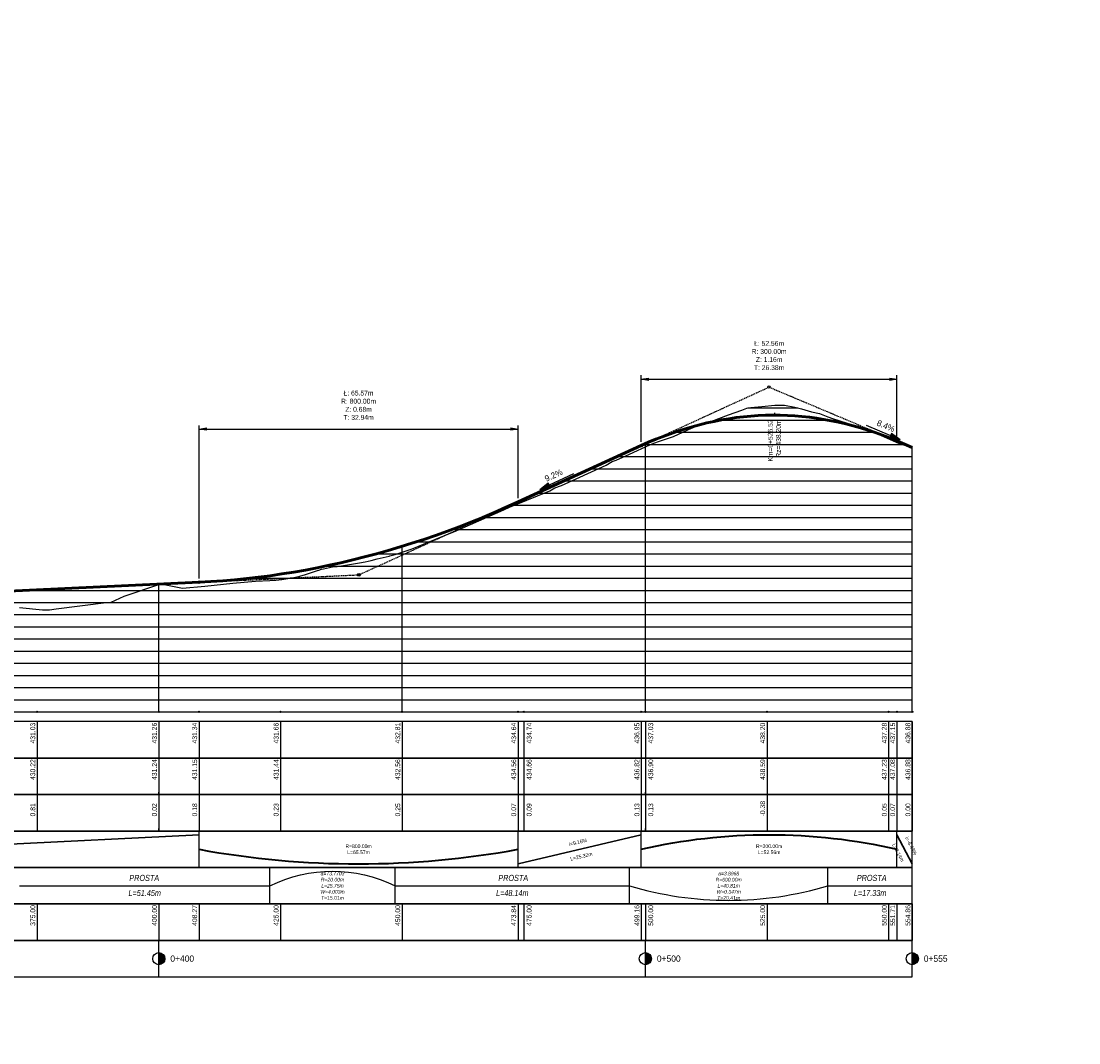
# Model space of a CAD drawing. Header units: metres. Extents: x 7331444 to 14836576, y 5479641 to 11132379.
# Tile 53 of 53: x 7419223 to 7419440, y 5566469 to 5566679. Entities that reach past the tile are written whole.
import ezdxf

# ---------------------------------------------------------------- set-up
doc = ezdxf.new("R2010")
doc.units = ezdxf.units.M
doc.linetypes.add('HIDDEN', pattern=[0.375, 0.25, -0.125])
for name, color, linetype in [('C-DROGI-PROFILE', 7, 'Continuous'), ('C-DROGI-PROFILE-ETYKIETY', 7, 'Continuous'), ('C-DROGI-PROFILE-WIDOKI', 7, 'Continuous'), ('C-DROGI-PROFILE-WIDOKI-ETYKIETY', 7, 'Continuous')]:
    doc.layers.add(name, color=color, linetype=linetype)
doc.styles.add('arial', font='ARIALNI.TTF', dxfattribs={"height": 0.15})

# ---------------------------------------------------------------- blocks, each defined once
blk = doc.blocks.new('*U658')
at = {"layer": 'C-DROGI-PROFILE', "color": 7, "linetype": 'Continuous', "lineweight": -3}
for p, q in [((7419057.03, 5566279.54), (7419059.76, 5566280.51)), ((7419059.76, 5566280.51), (7419060.77, 5566280.92)), ((7419060.77, 5566280.92), (7419061.08, 5566281.03)), ((7419061.08, 5566281.03), (7419061.59, 5566281.05)), ((7419061.59, 5566281.05), (7419063.83, 5566281.29)), ((7419063.83, 5566281.29), (7419066.5, 5566281.57)), ((7419066.5, 5566281.57), (7419068.51, 5566281.59)), ((7419068.51, 5566281.59), (7419070.64, 5566281.12)), ((7419070.64, 5566281.12), (7419071.98, 5566280.82)), ((7419071.98, 5566280.82), (7419074.07, 5566280.16)), ((7419074.07, 5566280.16), (7419075.68, 5566279.84)), ((7419075.68, 5566279.84), (7419077.44, 5566279.18)), ((7419050.58, 5566277.52), (7419051.07, 5566277.71)), ((7419051.07, 5566277.71), (7419053.54, 5566278.27)), ((7419053.54, 5566278.27), (7419057.03, 5566279.54)), ((7419077.44, 5566279.18), (7419078.36, 5566278.82)), ((7419078.36, 5566278.82), (7419082.9, 5566277.35)), ((7419045.72, 5566275.09), (7419049.56, 5566276.87)), ((7419049.56, 5566276.87), (7419050.23, 5566277.3)), ((7419050.23, 5566277.3), (7419050.58, 5566277.52)), ((7419082.9, 5566277.35), (7419085.79, 5566276.43)), ((7419085.79, 5566276.43), (7419087.64, 5566275.67)), ((7419087.64, 5566275.67), (7419092.1, 5566273.66)), ((7419036.63, 5566271.46), (7419040.84, 5566273.39)), ((7419040.84, 5566273.39), (7419041.66, 5566273.73)), ((7419041.66, 5566273.73), (7419042.79, 5566274.16)), ((7419042.79, 5566274.16), (7419043.43, 5566274.36)), ((7419043.43, 5566274.36), (7419045.72, 5566275.09)), ((7419092.1, 5566273.66), (7419094.77, 5566272.88)), ((7419033.94, 5566270.23), (7419036.63, 5566271.46)), ((7419022.68, 5566265.01), (7419031.84, 5566269.2)), ((7419031.84, 5566269.2), (7419033.08, 5566269.98)), ((7419033.08, 5566269.98), (7419033.94, 5566270.23)), ((7419021.3, 5566264.54), (7419022.68, 5566265.01)), ((7419013.01, 5566260.99), (7419020.3, 5566263.93)), ((7419020.3, 5566263.93), (7419021.3, 5566264.54)), ((7419010.8, 5566260.05), (7419012, 5566260.61)), ((7419012, 5566260.61), (7419013.01, 5566260.99)), ((7419000.55, 5566255.49), (7419010.8, 5566260.05)), ((7418991.98, 5566251.99), (7418997.83, 5566254.4)), ((7418997.83, 5566254.4), (7419000.55, 5566255.49)), ((7418989.92, 5566251.3), (7418991.98, 5566251.99)), ((7418982.35, 5566249.34), (7418983.58, 5566249.64)), ((7418983.58, 5566249.64), (7418984.81, 5566249.95)), ((7418984.81, 5566249.95), (7418986.03, 5566250.24)), ((7418986.03, 5566250.24), (7418987.26, 5566250.54)), ((7418987.26, 5566250.54), (7418987.38, 5566250.56)), ((7418987.38, 5566250.56), (7418988.49, 5566250.88)), ((7418988.49, 5566250.88), (7418989.92, 5566251.3)), ((7418971.32, 5566247.13), (7418972.54, 5566247.57)), ((7418972.54, 5566247.57), (7418972.79, 5566247.66)), ((7418972.79, 5566247.66), (7418973.37, 5566247.83)), ((7418973.37, 5566247.83), (7418973.77, 5566247.9)), ((7418973.77, 5566247.9), (7418975, 5566248.16)), ((7418975, 5566248.16), (7418975.6, 5566248.3)), ((7418975.6, 5566248.3), (7418976.22, 5566248.35)), ((7418976.22, 5566248.35), (7418976.58, 5566248.38)), ((7418976.58, 5566248.38), (7418977.45, 5566248.51)), ((7418977.45, 5566248.51), (7418977.84, 5566248.58)), ((7418977.84, 5566248.58), (7418978.68, 5566248.71)), ((7418978.68, 5566248.71), (7418979.9, 5566248.92)), ((7418979.9, 5566248.92), (7418981.13, 5566249.13)), ((7418981.13, 5566249.13), (7418982.3, 5566249.32)), ((7418982.3, 5566249.32), (7418982.35, 5566249.34)), ((7418955.14, 5566244.92), (7418959.75, 5566245.36)), ((7418959.75, 5566245.36), (7418962.73, 5566245.49)), ((7418962.73, 5566245.49), (7418963.96, 5566245.57)), ((7418963.96, 5566245.57), (7418965.19, 5566245.7)), ((7418965.19, 5566245.7), (7418966.41, 5566245.89)), ((7418966.41, 5566245.89), (7418967.13, 5566246.03)), ((7418967.13, 5566246.03), (7418967.64, 5566246.13)), ((7418967.64, 5566246.13), (7418968.87, 5566246.41)), ((7418968.87, 5566246.41), (7418970.09, 5566246.75)), ((7418970.09, 5566246.75), (7418971.32, 5566247.13)), ((7418932.79, 5566242.3), (7418940.33, 5566244.8)), ((7418940.33, 5566244.8), (7418944.78, 5566243.94)), ((7418944.78, 5566243.94), (7418949.38, 5566244.34)), ((7418949.38, 5566244.34), (7418955.14, 5566244.92)), ((7418918.78, 5566239.68), (7418929.07, 5566241.01)), ((7418929.07, 5566241.01), (7418930.12, 5566241.02)), ((7418930.12, 5566241.02), (7418932.79, 5566242.3)), ((7418911.28, 5566239.93), (7418916, 5566239.49)), ((7418916, 5566239.49), (7418917.45, 5566239.46)), ((7418917.45, 5566239.46), (7418918.78, 5566239.68))]:
    blk.add_line(p, q, dxfattribs=at)
blk = doc.blocks.new('*U665')
at = {"layer": 'C-DROGI-PROFILE-WIDOKI-ETYKIETY', "color": 10, "linetype": 'Continuous', "lineweight": 30, "insert": (7418980.96, 5566185.23), "char_height": 0.75, "attachment_point": 5}
blk.add_mtext('R=800.00m\\PL=65.57m', dxfattribs=at)
at = {"layer": 'C-DROGI-PROFILE-WIDOKI-ETYKIETY', "color": 1, "linetype": 'Continuous', "lineweight": -3, "char_height": 0.75, "attachment_point": 5}
for s, insert, rotation in [('i=9.16%', (7419026.06, 5566186.69), 13.3334), ('i=-8.43%', (7419094.52, 5566185.92), 297.6591)]:
    blk.add_mtext(s, dxfattribs=dict(at, insert=insert, rotation=rotation))
at = {"layer": 'C-DROGI-PROFILE-WIDOKI-ETYKIETY', "color": 1, "linetype": 'Continuous', "lineweight": 30, "insert": (7419065.34, 5566185.23), "char_height": 0.75, "attachment_point": 5}
blk.add_mtext('R=300.00m\\PL=52.56m', dxfattribs=at)
at = {"layer": 'C-DROGI-PROFILE-WIDOKI-ETYKIETY', "color": 1, "linetype": 'Continuous', "lineweight": 30, "char_height": 0.75, "attachment_point": 5}
for s, insert, rotation in [('L=3.14m', (7419091.86, 5566184.53), 297.6591), ('L=25.32m', (7419026.75, 5566183.77), 13.3334)]:
    blk.add_mtext(s, dxfattribs=dict(at, insert=insert, rotation=rotation))
blk = doc.blocks.new('kilometraz')
at = {"linetype": 'ByBlock', "lineweight": -2}
blk.add_hatch(color=0, dxfattribs=at).paths.add_polyline_path([(0, -0.5, 0.414214), (0.5, 0, 0.414214), (0, 0.5)])
at = {"color": 0, "linetype": 'ByBlock', "lineweight": -2}
blk.add_line((0, 0.5), (0, -0.5), dxfattribs=at)
blk.add_circle((0, 0), 0.5, dxfattribs=at)
blk = doc.blocks.new('*U663')
at = {"layer": 'C-DROGI-PROFILE-WIDOKI-ETYKIETY', "color": 7, "linetype": 'Continuous', "lineweight": -3, "xscale": 2.5, "yscale": 2.5, "zscale": 2.5}
for p in [(7418939.91, 5566162.73), (7419039.91, 5566162.73), (7419094.77, 5566162.73)]:
    blk.add_blockref('kilometraz', p, dxfattribs=at)
at = {"layer": 'C-DROGI-PROFILE-WIDOKI-ETYKIETY', "color": 7, "linetype": 'Continuous', "lineweight": -3, "char_height": 1.3, "attachment_point": 4}
for s, insert in [('0+400', (7418942.28, 5566162.73)), ('0+500', (7419042.28, 5566162.73)), ('0+555', (7419097.14, 5566162.73))]:
    blk.add_mtext(s, dxfattribs=dict(at, insert=insert))
blk = doc.blocks.new('_ClosedFilled')
blk.add_hatch(color=0).paths.add_polyline_path([(-1, 0.17), (-1, -0.17), (0, 0)])
at = {"color": 0, "linetype": 'ByBlock', "lineweight": -2}
for p, q in [((-1, 0.17), (0, 0)), ((-1, 0.17), (-1, -0.17)), ((0, 0), (-1, -0.17))]:
    blk.add_line(p, q, dxfattribs=at)
blk = doc.blocks.new('strzalka_pion')
for points in [[(0, 0), (-0.09, 0.39)], [(0, 1), (0, 0)], [(0, 0), (0.09, 0.39)]]:
    blk.add_lwpolyline(points)
blk = doc.blocks.new('*U661')
at = {"layer": 'C-DROGI-PROFILE-ETYKIETY', "color": 7, "linetype": 'Continuous', "lineweight": -3}
for p, q in [((7418948.18, 5566245.9), (7418948.18, 5566277.4)), ((7418948.18, 5566276.65), (7419013.75, 5566276.65)), ((7419013.75, 5566262.41), (7419013.75, 5566277.4)), ((7418709.05, 5566232.34), (7418709.05, 5566263.74)), ((7418709.05, 5566262.99), (7418774.9, 5566262.99)), ((7418774.9, 5566235.34), (7418774.9, 5566263.74))]:
    blk.add_line(p, q, dxfattribs=at)
at = {"layer": 'C-DROGI-PROFILE-ETYKIETY', "color": 7, "linetype": 'Continuous', "lineweight": -3, "xscale": 1.499999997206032, "yscale": 1.499999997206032, "zscale": 1.499999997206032, "rotation": 180}
for p in [(7418948.18, 5566276.65), (7418709.05, 5566262.99)]:
    blk.add_blockref('_ClosedFilled', p, dxfattribs=at)
at = {"layer": 'C-DROGI-PROFILE-ETYKIETY', "color": 7, "linetype": 'Continuous', "lineweight": -3}
for name, p, xscale, yscale, zscale in [('_ClosedFilled', (7419013.75, 5566276.65), 1.499999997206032, 1.499999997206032, 1.499999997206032), ('_ClosedFilled', (7418774.9, 5566262.99), 1.499999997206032, 1.499999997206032, 1.499999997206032), ('strzalka_pion', (7418719.2, 5566231.49), 0.5, 0.5, 0.5)]:
    blk.add_blockref(name, p, dxfattribs=dict(at, xscale=xscale, yscale=yscale, zscale=zscale))
at = {"layer": 'C-DROGI-PROFILE-ETYKIETY', "color": 7, "linetype": 'Continuous', "lineweight": -3, "char_height": 1, "attachment_point": 8, "bg_fill": 3, "box_fill_scale": 1.375, "bg_fill_color": 256, "bg_fill_true_color": 13158600, "bg_fill_transparency": 0}
for s, insert, width in [('Ł: 65.57m\\PR: {\\fArial Unicode MS|b0|i0|c238|p54;800.00}m\\PZ: 0.68m\\PT: 32.94m', (7418980.96, 5566278.53), 8.3205), ('Ł: 65.86m\\PR: {\\fArial Unicode MS|b0|i0|c238|p54;2500.00}m\\PZ: 0.22m\\PT: 32.93m', (7418741.98, 5566264.87), 9.2824)]:
    blk.add_mtext(s, dxfattribs=dict(at, insert=insert, width=width))
at = {"layer": 'C-DROGI-PROFILE-ETYKIETY', "color": 7, "linetype": 'Continuous', "lineweight": -3, "insert": (7418719.2, 5566232.37), "char_height": 1, "attachment_point": 4, "rotation": 90}
blk.add_mtext('Km=0+179.29\\PRz=428.60m', dxfattribs=at)
blk = doc.blocks.new('osnowa_wys')
blk.add_hatch(color=0).paths.add_polyline_path([(0, -0.5), (0.43, 0.25), (-0.43, 0.25)])
at = {"color": 0}
blk.add_lwpolyline([(0, -0.5), (-0.43, 0.25), (0.43, 0.25)], close=True, dxfattribs=at)
blk = doc.blocks.new('*U659')
at = {"layer": 'C-DROGI-PROFILE', "color": 252, "linetype": 'HIDDEN', "lineweight": -3}
for p, q in [((7419039.07, 5566273.25), (7419065.33, 5566285.28)), ((7419065.33, 5566285.28), (7419091.62, 5566274.2)), ((7418981.03, 5566246.67), (7419013.75, 5566261.66)), ((7418948.18, 5566245.15), (7418981.03, 5566246.67))]:
    blk.add_line(p, q, dxfattribs=at)
at = {"layer": 'C-DROGI-PROFILE', "color": 30, "linetype": 'Continuous', "lineweight": 60}
for p, q in [((7419051.06, 5566277.53), (7419052.56, 5566277.9)), ((7419052.56, 5566277.9), (7419054.07, 5566278.23)), ((7419054.07, 5566278.23), (7419055.57, 5566278.52)), ((7419055.57, 5566278.52), (7419057.07, 5566278.77)), ((7419057.07, 5566278.77), (7419058.57, 5566278.99)), ((7419058.57, 5566278.99), (7419060.08, 5566279.17)), ((7419060.08, 5566279.17), (7419061.58, 5566279.31)), ((7419061.58, 5566279.31), (7419063.08, 5566279.41)), ((7419063.08, 5566279.41), (7419064.59, 5566279.47)), ((7419064.59, 5566279.47), (7419066.09, 5566279.5)), ((7419066.09, 5566279.5), (7419067.59, 5566279.49)), ((7419067.59, 5566279.49), (7419069.1, 5566279.44)), ((7419069.1, 5566279.44), (7419070.6, 5566279.36)), ((7419070.6, 5566279.36), (7419072.1, 5566279.23)), ((7419072.1, 5566279.23), (7419073.61, 5566279.07)), ((7419073.61, 5566279.07), (7419075.11, 5566278.87)), ((7419075.11, 5566278.87), (7419076.61, 5566278.64)), ((7419076.61, 5566278.64), (7419078.12, 5566278.36)), ((7419078.12, 5566278.36), (7419079.62, 5566278.05)), ((7419079.62, 5566278.05), (7419081.12, 5566277.7)), ((7419081.12, 5566277.7), (7419082.62, 5566277.32)), ((7419043.56, 5566275.14), (7419045.06, 5566275.69)), ((7419045.06, 5566275.69), (7419046.56, 5566276.21)), ((7419046.56, 5566276.21), (7419048.06, 5566276.69)), ((7419048.06, 5566276.69), (7419049.56, 5566277.13)), ((7419049.56, 5566277.13), (7419051.06, 5566277.53)), ((7419082.62, 5566277.32), (7419084.12, 5566276.89)), ((7419084.12, 5566276.89), (7419085.62, 5566276.43)), ((7419085.62, 5566276.43), (7419087.12, 5566275.93)), ((7419087.12, 5566275.93), (7419088.62, 5566275.39)), ((7419039.07, 5566273.25), (7419040.56, 5566273.92)), ((7419040.56, 5566273.92), (7419042.06, 5566274.55)), ((7419042.06, 5566274.55), (7419043.56, 5566275.14)), ((7419088.62, 5566275.39), (7419090.12, 5566274.82)), ((7419090.12, 5566274.82), (7419091.62, 5566274.2)), ((7419008.9, 5566259.51), (7419011.33, 5566260.57)), ((7419011.33, 5566260.57), (7419013.75, 5566261.66)), ((7419004.06, 5566257.51), (7419006.48, 5566258.49)), ((7419006.48, 5566258.49), (7419008.9, 5566259.51)), ((7418999.21, 5566255.66), (7419001.63, 5566256.57)), ((7419001.63, 5566256.57), (7419004.06, 5566257.51)), ((7418991.93, 5566253.16), (7418994.35, 5566253.96)), ((7418994.35, 5566253.96), (7418996.78, 5566254.79)), ((7418996.78, 5566254.79), (7418999.21, 5566255.66)), ((7418984.64, 5566251), (7418987.07, 5566251.68)), ((7418987.07, 5566251.68), (7418989.5, 5566252.41)), ((7418989.5, 5566252.41), (7418991.93, 5566253.16)), ((7418977.35, 5566249.16), (7418979.78, 5566249.74)), ((7418979.78, 5566249.74), (7418982.21, 5566250.35)), ((7418982.21, 5566250.35), (7418984.64, 5566251)), ((7418965.2, 5566246.85), (7418967.63, 5566247.24)), ((7418967.63, 5566247.24), (7418970.06, 5566247.66)), ((7418970.06, 5566247.66), (7418972.49, 5566248.13)), ((7418972.49, 5566248.13), (7418974.92, 5566248.63)), ((7418974.92, 5566248.63), (7418977.35, 5566249.16)), ((7418948.18, 5566245.15), (7418950.61, 5566245.28)), ((7418950.61, 5566245.28), (7418953.04, 5566245.45)), ((7418953.04, 5566245.45), (7418955.48, 5566245.66)), ((7418955.48, 5566245.66), (7418957.91, 5566245.9)), ((7418957.91, 5566245.9), (7418960.34, 5566246.18)), ((7418960.34, 5566246.18), (7418962.77, 5566246.49)), ((7418962.77, 5566246.49), (7418965.2, 5566246.85))]:
    blk.add_line(p, q, dxfattribs=at)
at = {"layer": 'C-DROGI-PROFILE', "color": 1, "linetype": 'Continuous', "lineweight": 60}
for p, q in [((7419091.62, 5566274.2), (7419094.77, 5566272.88)), ((7419013.75, 5566261.66), (7419039.07, 5566273.25)), ((7418830.24, 5566239.7), (7418948.18, 5566245.15))]:
    blk.add_line(p, q, dxfattribs=at)
at = {"layer": 'C-DROGI-PROFILE', "color": 1, "linetype": 'Continuous', "lineweight": -3}
for centre in [(7419065.33, 5566285.28), (7419039.07, 5566273.25), (7419091.62, 5566274.2), (7419013.75, 5566261.66), (7418948.18, 5566245.15), (7418981.03, 5566246.67)]:
    blk.add_circle(centre, 0.25, dxfattribs=at)
at = {"layer": 'C-DROGI-PROFILE', "color": 1, "linetype": 'Continuous', "lineweight": -3, "xscale": 0.3333333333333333, "yscale": 0.3333333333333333, "zscale": 0.3333333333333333, "rotation": 180}
blk.add_blockref('osnowa_wys', (7419066.43, 5566279.5), dxfattribs=at)
blk = doc.blocks.new('strzalka_poziom_2')
blk.add_hatch(color=256).paths.add_polyline_path([(1, 0.091), (1, -0.091), (1.391, 0)])
blk.add_line((1, 0.091), (1, -0.091))
for points in [[(0, 0), (1, 0)], [(1.391, 0), (1, 0.091)], [(1.391, 0), (1, -0.091)]]:
    blk.add_lwpolyline(points)
blk = doc.blocks.new('*U657')
at = {"layer": 'C-DROGI-PROFILE-ETYKIETY', "color": 1, "linetype": 'Continuous', "lineweight": -3}
for p, xscale, yscale, zscale, rotation in [((7419085.27, 5566277.42), 5.476738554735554, 5.476738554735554, 5.476738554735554, 337.1519701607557), ((7419025.12, 5566267.41), 5.476738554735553, 5.476738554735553, 5.476738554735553, 204.6063367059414)]:
    blk.add_blockref('strzalka_poziom_2', p, dxfattribs=dict(at, xscale=xscale, yscale=yscale, zscale=zscale, rotation=rotation))
at = {"layer": 'C-DROGI-PROFILE-ETYKIETY', "color": 1, "linetype": 'Continuous', "lineweight": -3, "char_height": 1.25, "attachment_point": 8}
for s, insert, rotation in [('8.4%', (7419089.09, 5566276.69), 337.152), ('9.2%', (7419021.31, 5566266.56), 24.6063)]:
    blk.add_mtext(s, dxfattribs=dict(at, insert=insert, rotation=rotation))
blk = doc.blocks.new('*U641')
at = {"layer": 'C-DROGI-PROFILE-WIDOKI-ETYKIETY', "color": 7, "linetype": 'Continuous', "lineweight": -3}
for p, q in [((7418914.91, 5566211.48), (7418914.91, 5566188.98)), ((7418914.91, 5566173.98), (7418914.91, 5566166.48))]:
    blk.add_line(p, q, dxfattribs=at)
at = {"layer": 'C-DROGI-PROFILE-WIDOKI-ETYKIETY', "color": 6, "linetype": 'Continuous', "lineweight": -3}
blk.add_circle((7418914.91, 5566213.48), 0.125, dxfattribs=at)
at = {"layer": 'C-DROGI-PROFILE-WIDOKI-ETYKIETY', "color": 1, "linetype": 'Continuous', "lineweight": -3, "insert": (7418914.53, 5566206.98), "char_height": 1, "attachment_point": 7, "rotation": 90}
blk.add_mtext('{\\fArial|b0|i0|c238|p34;431.03}', dxfattribs=at)
at = {"layer": 'C-DROGI-PROFILE-WIDOKI-ETYKIETY', "color": 7, "linetype": 'Continuous', "lineweight": -3, "char_height": 1, "attachment_point": 7, "rotation": 90}
for s, insert in [('{\\fArial|b0|i0|c238|p34;430.22}', (7418914.53, 5566199.48)), ('{\\fArial|b0|i0|c238|p34;0.81}', (7418914.53, 5566191.98)), ('{\\fArial|b0|i0|c238|p34;375.00}', (7418914.53, 5566169.48))]:
    blk.add_mtext(s, dxfattribs=dict(at, insert=insert))
blk = doc.blocks.new('*U640')
at = {"layer": 'C-DROGI-PROFILE-WIDOKI-ETYKIETY', "color": 7, "linetype": 'Continuous', "lineweight": -3}
for p, q in [((7418939.91, 5566211.48), (7418939.91, 5566188.98)), ((7418939.91, 5566173.98), (7418939.91, 5566166.48))]:
    blk.add_line(p, q, dxfattribs=at)
at = {"layer": 'C-DROGI-PROFILE-WIDOKI-ETYKIETY', "color": 6, "linetype": 'Continuous', "lineweight": -3}
blk.add_circle((7418939.91, 5566213.48), 0.125, dxfattribs=at)
at = {"layer": 'C-DROGI-PROFILE-WIDOKI-ETYKIETY', "color": 1, "linetype": 'Continuous', "lineweight": -3, "insert": (7418939.53, 5566206.98), "char_height": 1, "attachment_point": 7, "rotation": 90}
blk.add_mtext('{\\fArial|b0|i0|c238|p34;431.26}', dxfattribs=at)
at = {"layer": 'C-DROGI-PROFILE-WIDOKI-ETYKIETY', "color": 7, "linetype": 'Continuous', "lineweight": -3, "char_height": 1, "attachment_point": 7, "rotation": 90}
for s, insert in [('{\\fArial|b0|i0|c238|p34;431.24}', (7418939.53, 5566199.48)), ('{\\fArial|b0|i0|c238|p34;0.02}', (7418939.53, 5566191.98)), ('{\\fArial|b0|i0|c238|p34;400.00}', (7418939.53, 5566169.48))]:
    blk.add_mtext(s, dxfattribs=dict(at, insert=insert))
blk = doc.blocks.new('*U639')
at = {"layer": 'C-DROGI-PROFILE-WIDOKI-ETYKIETY', "color": 7, "linetype": 'Continuous', "lineweight": -3}
for p, q in [((7418964.91, 5566211.48), (7418964.91, 5566188.98)), ((7418964.91, 5566173.98), (7418964.91, 5566166.48))]:
    blk.add_line(p, q, dxfattribs=at)
at = {"layer": 'C-DROGI-PROFILE-WIDOKI-ETYKIETY', "color": 6, "linetype": 'Continuous', "lineweight": -3}
blk.add_circle((7418964.91, 5566213.48), 0.125, dxfattribs=at)
at = {"layer": 'C-DROGI-PROFILE-WIDOKI-ETYKIETY', "color": 1, "linetype": 'Continuous', "lineweight": -3, "insert": (7418964.53, 5566206.98), "char_height": 1, "attachment_point": 7, "rotation": 90}
blk.add_mtext('{\\fArial|b0|i0|c238|p34;431.66}', dxfattribs=at)
at = {"layer": 'C-DROGI-PROFILE-WIDOKI-ETYKIETY', "color": 7, "linetype": 'Continuous', "lineweight": -3, "char_height": 1, "attachment_point": 7, "rotation": 90}
for s, insert in [('{\\fArial|b0|i0|c238|p34;431.44}', (7418964.53, 5566199.48)), ('{\\fArial|b0|i0|c238|p34;0.23}', (7418964.53, 5566191.98)), ('{\\fArial|b0|i0|c238|p34;425.00}', (7418964.53, 5566169.48))]:
    blk.add_mtext(s, dxfattribs=dict(at, insert=insert))
blk = doc.blocks.new('*U638')
at = {"layer": 'C-DROGI-PROFILE-WIDOKI-ETYKIETY', "color": 7, "linetype": 'Continuous', "lineweight": -3}
for p, q in [((7418989.91, 5566211.48), (7418989.91, 5566188.98)), ((7418989.91, 5566173.98), (7418989.91, 5566166.48))]:
    blk.add_line(p, q, dxfattribs=at)
at = {"layer": 'C-DROGI-PROFILE-WIDOKI-ETYKIETY', "color": 6, "linetype": 'Continuous', "lineweight": -3}
blk.add_circle((7418989.91, 5566213.48), 0.125, dxfattribs=at)
at = {"layer": 'C-DROGI-PROFILE-WIDOKI-ETYKIETY', "color": 1, "linetype": 'Continuous', "lineweight": -3, "insert": (7418989.53, 5566206.98), "char_height": 1, "attachment_point": 7, "rotation": 90}
blk.add_mtext('{\\fArial|b0|i0|c238|p34;432.81}', dxfattribs=at)
at = {"layer": 'C-DROGI-PROFILE-WIDOKI-ETYKIETY', "color": 7, "linetype": 'Continuous', "lineweight": -3, "char_height": 1, "attachment_point": 7, "rotation": 90}
for s, insert in [('{\\fArial|b0|i0|c238|p34;432.56}', (7418989.53, 5566199.48)), ('{\\fArial|b0|i0|c238|p34;0.25}', (7418989.53, 5566191.98)), ('{\\fArial|b0|i0|c238|p34;450.00}', (7418989.53, 5566169.48))]:
    blk.add_mtext(s, dxfattribs=dict(at, insert=insert))
blk = doc.blocks.new('*U637')
at = {"layer": 'C-DROGI-PROFILE-WIDOKI-ETYKIETY', "color": 7, "linetype": 'Continuous', "lineweight": -3}
for p, q in [((7419014.91, 5566211.48), (7419014.91, 5566188.98)), ((7419014.91, 5566173.98), (7419014.91, 5566166.48))]:
    blk.add_line(p, q, dxfattribs=at)
at = {"layer": 'C-DROGI-PROFILE-WIDOKI-ETYKIETY', "color": 6, "linetype": 'Continuous', "lineweight": -3}
blk.add_circle((7419014.91, 5566213.48), 0.125, dxfattribs=at)
at = {"layer": 'C-DROGI-PROFILE-WIDOKI-ETYKIETY', "color": 1, "linetype": 'Continuous', "lineweight": -3, "insert": (7419016.53, 5566206.98), "char_height": 1, "attachment_point": 7, "rotation": 90}
blk.add_mtext('{\\fArial|b0|i0|c238|p34;434.74}', dxfattribs=at)
at = {"layer": 'C-DROGI-PROFILE-WIDOKI-ETYKIETY', "color": 7, "linetype": 'Continuous', "lineweight": -3, "char_height": 1, "attachment_point": 7, "rotation": 90}
for s, insert in [('{\\fArial|b0|i0|c238|p34;434.66}', (7419016.53, 5566199.48)), ('{\\fArial|b0|i0|c238|p34;0.09}', (7419016.53, 5566191.98)), ('{\\fArial|b0|i0|c238|p34;475.00}', (7419016.53, 5566169.48))]:
    blk.add_mtext(s, dxfattribs=dict(at, insert=insert))
blk = doc.blocks.new('*U636')
at = {"layer": 'C-DROGI-PROFILE-WIDOKI-ETYKIETY', "color": 7, "linetype": 'Continuous', "lineweight": -3}
for p, q in [((7419039.91, 5566211.48), (7419039.91, 5566188.98)), ((7419039.91, 5566173.98), (7419039.91, 5566166.48))]:
    blk.add_line(p, q, dxfattribs=at)
at = {"layer": 'C-DROGI-PROFILE-WIDOKI-ETYKIETY', "color": 6, "linetype": 'Continuous', "lineweight": -3}
blk.add_circle((7419039.91, 5566213.48), 0.125, dxfattribs=at)
at = {"layer": 'C-DROGI-PROFILE-WIDOKI-ETYKIETY', "color": 1, "linetype": 'Continuous', "lineweight": -3, "insert": (7419041.53, 5566206.98), "char_height": 1, "attachment_point": 7, "rotation": 90}
blk.add_mtext('{\\fArial|b0|i0|c238|p34;437.03}', dxfattribs=at)
at = {"layer": 'C-DROGI-PROFILE-WIDOKI-ETYKIETY', "color": 7, "linetype": 'Continuous', "lineweight": -3, "char_height": 1, "attachment_point": 7, "rotation": 90}
for s, insert in [('{\\fArial|b0|i0|c238|p34;436.90}', (7419041.53, 5566199.48)), ('{\\fArial|b0|i0|c238|p34;0.13}', (7419041.53, 5566191.98)), ('{\\fArial|b0|i0|c238|p34;500.00}', (7419041.53, 5566169.48))]:
    blk.add_mtext(s, dxfattribs=dict(at, insert=insert))
blk = doc.blocks.new('*U635')
at = {"layer": 'C-DROGI-PROFILE-WIDOKI-ETYKIETY', "color": 7, "linetype": 'Continuous', "lineweight": -3}
for p, q in [((7419064.91, 5566211.48), (7419064.91, 5566188.98)), ((7419064.91, 5566173.98), (7419064.91, 5566166.48))]:
    blk.add_line(p, q, dxfattribs=at)
at = {"layer": 'C-DROGI-PROFILE-WIDOKI-ETYKIETY', "color": 6, "linetype": 'Continuous', "lineweight": -3}
blk.add_circle((7419064.91, 5566213.48), 0.125, dxfattribs=at)
at = {"layer": 'C-DROGI-PROFILE-WIDOKI-ETYKIETY', "color": 1, "linetype": 'Continuous', "lineweight": -3, "insert": (7419064.53, 5566206.98), "char_height": 1, "attachment_point": 7, "rotation": 90}
blk.add_mtext('{\\fArial|b0|i0|c238|p34;438.20}', dxfattribs=at)
at = {"layer": 'C-DROGI-PROFILE-WIDOKI-ETYKIETY', "color": 7, "linetype": 'Continuous', "lineweight": -3, "char_height": 1, "attachment_point": 7, "rotation": 90}
for s, insert in [('{\\fArial|b0|i0|c238|p34;438.59}', (7419064.53, 5566199.48)), ('{\\fArial|b0|i0|c238|p34;-0.38}', (7419064.53, 5566191.98)), ('{\\fArial|b0|i0|c238|p34;525.00}', (7419064.53, 5566169.48))]:
    blk.add_mtext(s, dxfattribs=dict(at, insert=insert))
blk = doc.blocks.new('*U634')
at = {"layer": 'C-DROGI-PROFILE-WIDOKI-ETYKIETY', "color": 7, "linetype": 'Continuous', "lineweight": -3}
for p, q in [((7419089.91, 5566211.48), (7419089.91, 5566188.98)), ((7419089.91, 5566173.98), (7419089.91, 5566166.48))]:
    blk.add_line(p, q, dxfattribs=at)
at = {"layer": 'C-DROGI-PROFILE-WIDOKI-ETYKIETY', "color": 6, "linetype": 'Continuous', "lineweight": -3}
blk.add_circle((7419089.91, 5566213.48), 0.125, dxfattribs=at)
at = {"layer": 'C-DROGI-PROFILE-WIDOKI-ETYKIETY', "color": 1, "linetype": 'Continuous', "lineweight": -3, "insert": (7419089.53, 5566206.98), "char_height": 1, "attachment_point": 7, "rotation": 90}
blk.add_mtext('{\\fArial|b0|i0|c238|p34;437.28}', dxfattribs=at)
at = {"layer": 'C-DROGI-PROFILE-WIDOKI-ETYKIETY', "color": 7, "linetype": 'Continuous', "lineweight": -3, "char_height": 1, "attachment_point": 7, "rotation": 90}
for s, insert in [('{\\fArial|b0|i0|c238|p34;437.23}', (7419089.53, 5566199.48)), ('{\\fArial|b0|i0|c238|p34;0.05}', (7419089.53, 5566191.98)), ('{\\fArial|b0|i0|c238|p34;550.00}', (7419089.53, 5566169.48))]:
    blk.add_mtext(s, dxfattribs=dict(at, insert=insert))
blk = doc.blocks.new('*U633')
at = {"layer": 'C-DROGI-PROFILE-WIDOKI-ETYKIETY', "color": 7, "linetype": 'Continuous', "lineweight": -3}
for p, q in [((7419094.77, 5566211.48), (7419094.77, 5566188.98)), ((7419094.77, 5566173.98), (7419094.77, 5566166.48))]:
    blk.add_line(p, q, dxfattribs=at)
at = {"layer": 'C-DROGI-PROFILE-WIDOKI-ETYKIETY', "color": 6, "linetype": 'Continuous', "lineweight": -3}
blk.add_circle((7419094.77, 5566213.48), 0.125, dxfattribs=at)
at = {"layer": 'C-DROGI-PROFILE-WIDOKI-ETYKIETY', "color": 1, "linetype": 'Continuous', "lineweight": -3, "insert": (7419094.39, 5566206.98), "char_height": 1, "attachment_point": 7, "rotation": 90}
blk.add_mtext('{\\fArial|b0|i0|c238|p34;436.88}', dxfattribs=at)
at = {"layer": 'C-DROGI-PROFILE-WIDOKI-ETYKIETY', "color": 7, "linetype": 'Continuous', "lineweight": -3, "char_height": 1, "attachment_point": 7, "rotation": 90}
for s, insert in [('{\\fArial|b0|i0|c238|p34;436.88}', (7419094.39, 5566199.48)), ('{\\fArial|b0|i0|c238|p34;0.00}', (7419094.39, 5566191.98)), ('{\\fArial|b0|i0|c238|p34;554.86}', (7419094.39, 5566169.48))]:
    blk.add_mtext(s, dxfattribs=dict(at, insert=insert))
blk = doc.blocks.new('*U632')
at = {"layer": 'C-DROGI-PROFILE-WIDOKI-ETYKIETY', "color": 7, "linetype": 'Continuous', "lineweight": -3}
for p, q in [((7418948.18, 5566211.48), (7418948.18, 5566188.98)), ((7418948.18, 5566173.98), (7418948.18, 5566166.48))]:
    blk.add_line(p, q, dxfattribs=at)
at = {"layer": 'C-DROGI-PROFILE-WIDOKI-ETYKIETY', "color": 6, "linetype": 'Continuous', "lineweight": -3}
blk.add_circle((7418948.18, 5566213.48), 0.125, dxfattribs=at)
at = {"layer": 'C-DROGI-PROFILE-WIDOKI-ETYKIETY', "color": 1, "linetype": 'Continuous', "lineweight": -3, "insert": (7418947.8, 5566206.98), "char_height": 1, "attachment_point": 7, "rotation": 90}
blk.add_mtext('{\\fArial|b0|i0|c238|p34;431.34}', dxfattribs=at)
at = {"layer": 'C-DROGI-PROFILE-WIDOKI-ETYKIETY', "color": 7, "linetype": 'Continuous', "lineweight": -3, "char_height": 1, "attachment_point": 7, "rotation": 90}
for s, insert in [('{\\fArial|b0|i0|c238|p34;431.15}', (7418947.8, 5566199.48)), ('{\\fArial|b0|i0|c238|p34;0.18}', (7418947.8, 5566191.98)), ('{\\fArial|b0|i0|c238|p34;408.27}', (7418947.8, 5566169.48))]:
    blk.add_mtext(s, dxfattribs=dict(at, insert=insert))
blk = doc.blocks.new('*U631')
at = {"layer": 'C-DROGI-PROFILE-WIDOKI-ETYKIETY', "color": 7, "linetype": 'Continuous', "lineweight": -3}
for p, q in [((7419013.75, 5566211.48), (7419013.75, 5566188.98)), ((7419013.75, 5566173.98), (7419013.75, 5566166.48))]:
    blk.add_line(p, q, dxfattribs=at)
at = {"layer": 'C-DROGI-PROFILE-WIDOKI-ETYKIETY', "color": 6, "linetype": 'Continuous', "lineweight": -3}
blk.add_circle((7419013.75, 5566213.48), 0.125, dxfattribs=at)
at = {"layer": 'C-DROGI-PROFILE-WIDOKI-ETYKIETY', "color": 1, "linetype": 'Continuous', "lineweight": -3, "insert": (7419013.37, 5566206.98), "char_height": 1, "attachment_point": 7, "rotation": 90}
blk.add_mtext('{\\fArial|b0|i0|c238|p34;434.64}', dxfattribs=at)
at = {"layer": 'C-DROGI-PROFILE-WIDOKI-ETYKIETY', "color": 7, "linetype": 'Continuous', "lineweight": -3, "char_height": 1, "attachment_point": 7, "rotation": 90}
for s, insert in [('{\\fArial|b0|i0|c238|p34;434.56}', (7419013.37, 5566199.48)), ('{\\fArial|b0|i0|c238|p34;0.07}', (7419013.37, 5566191.98)), ('{\\fArial|b0|i0|c238|p34;473.84}', (7419013.37, 5566169.48))]:
    blk.add_mtext(s, dxfattribs=dict(at, insert=insert))
blk = doc.blocks.new('*U630')
at = {"layer": 'C-DROGI-PROFILE-WIDOKI-ETYKIETY', "color": 7, "linetype": 'Continuous', "lineweight": -3}
for p, q in [((7419039.07, 5566211.48), (7419039.07, 5566188.98)), ((7419039.07, 5566173.98), (7419039.07, 5566166.48))]:
    blk.add_line(p, q, dxfattribs=at)
at = {"layer": 'C-DROGI-PROFILE-WIDOKI-ETYKIETY', "color": 6, "linetype": 'Continuous', "lineweight": -3}
blk.add_circle((7419039.07, 5566213.48), 0.125, dxfattribs=at)
at = {"layer": 'C-DROGI-PROFILE-WIDOKI-ETYKIETY', "color": 1, "linetype": 'Continuous', "lineweight": -3, "insert": (7419038.69, 5566206.98), "char_height": 1, "attachment_point": 7, "rotation": 90}
blk.add_mtext('{\\fArial|b0|i0|c238|p34;436.95}', dxfattribs=at)
at = {"layer": 'C-DROGI-PROFILE-WIDOKI-ETYKIETY', "color": 7, "linetype": 'Continuous', "lineweight": -3, "char_height": 1, "attachment_point": 7, "rotation": 90}
for s, insert in [('{\\fArial|b0|i0|c238|p34;436.82}', (7419038.69, 5566199.48)), ('{\\fArial|b0|i0|c238|p34;0.13}', (7419038.69, 5566191.98)), ('{\\fArial|b0|i0|c238|p34;499.16}', (7419038.69, 5566169.48))]:
    blk.add_mtext(s, dxfattribs=dict(at, insert=insert))
blk = doc.blocks.new('*U629')
at = {"layer": 'C-DROGI-PROFILE-WIDOKI-ETYKIETY', "color": 7, "linetype": 'Continuous', "lineweight": -3}
for p, q in [((7419091.62, 5566211.48), (7419091.62, 5566188.98)), ((7419091.62, 5566173.98), (7419091.62, 5566166.48))]:
    blk.add_line(p, q, dxfattribs=at)
at = {"layer": 'C-DROGI-PROFILE-WIDOKI-ETYKIETY', "color": 6, "linetype": 'Continuous', "lineweight": -3}
blk.add_circle((7419091.62, 5566213.48), 0.125, dxfattribs=at)
at = {"layer": 'C-DROGI-PROFILE-WIDOKI-ETYKIETY', "color": 1, "linetype": 'Continuous', "lineweight": -3, "insert": (7419091.25, 5566206.98), "char_height": 1, "attachment_point": 7, "rotation": 90}
blk.add_mtext('{\\fArial|b0|i0|c238|p34;437.15}', dxfattribs=at)
at = {"layer": 'C-DROGI-PROFILE-WIDOKI-ETYKIETY', "color": 7, "linetype": 'Continuous', "lineweight": -3, "char_height": 1, "attachment_point": 7, "rotation": 90}
for s, insert in [('{\\fArial|b0|i0|c238|p34;437.08}', (7419091.25, 5566199.48)), ('{\\fArial|b0|i0|c238|p34;0.07}', (7419091.25, 5566191.98)), ('{\\fArial|b0|i0|c238|p34;551.71}', (7419091.25, 5566169.48))]:
    blk.add_mtext(s, dxfattribs=dict(at, insert=insert))

msp = doc.modelspace()

# ---------------------------------------------------------------- linework, layer by layer
at = {"color": 6, "lineweight": 50}
msp.add_circle((7417939.891, 5566137.208), 86496.154, dxfattribs=at)
at = {"layer": 'C-DROGI-PROFILE-ETYKIETY', "color": 7, "linetype": 'Continuous', "lineweight": -3}
for p, q in [((7419350.283, 5566592.764), (7419350.283, 5566606.47)), ((7419402.839, 5566593.718), (7419402.839, 5566606.47)), ((7419350.283, 5566605.647), (7419402.839, 5566605.647))]:
    msp.add_line(p, q, dxfattribs=at)
at = {"layer": 'C-DROGI-PROFILE-WIDOKI', "color": 9, "linetype": 'Continuous', "lineweight": -3}
for p, q in [((7419372.162, 5566599.741), (7419382.486, 5566599.741)), ((7419365.32, 5566597.241), (7419390.641, 5566597.241)), ((7419357.231, 5566594.741), (7419398.188, 5566594.741)), ((7419350.829, 5566592.241), (7419404.564, 5566592.241)), ((7419351.128, 5566537.241), (7419351.128, 5566592.366)), ((7419405.983, 5566537.241), (7419405.983, 5566591.643)), ((7419345.322, 5566589.741), (7419405.983, 5566589.741)), ((7419339.863, 5566587.241), (7419405.983, 5566587.241)), ((7419334.404, 5566584.741), (7419405.983, 5566584.741)), ((7419328.945, 5566582.241), (7419405.983, 5566582.241)), ((7419323.408, 5566579.741), (7419405.983, 5566579.741)), ((7419317.657, 5566577.241), (7419405.983, 5566577.241)), ((7419311.231, 5566574.741), (7419405.983, 5566574.741)), ((7419304.055, 5566572.241), (7419405.983, 5566572.241)), ((7419295.777, 5566569.741), (7419405.983, 5566569.741)), ((7419285.239, 5566567.241), (7419405.983, 5566567.241)), ((7419269.491, 5566564.741), (7419405.983, 5566564.741)), ((7419251.128, 5566537.241), (7419251.128, 5566563.534)), ((7419223.172, 5566562.241), (7419405.983, 5566562.241)), ((7419169.114, 5566559.741), (7419405.983, 5566559.741)), ((7419122.481, 5566557.241), (7419405.983, 5566557.241)), ((7419098.538, 5566554.741), (7419405.983, 5566554.741)), ((7419074.761, 5566552.241), (7419405.983, 5566552.241)), ((7418906.6, 5566549.741), (7419405.983, 5566549.741)), ((7418879.153, 5566547.241), (7419405.983, 5566547.241)), ((7418855.044, 5566544.741), (7419405.983, 5566544.741)), ((7418851.128, 5566542.241), (7419405.983, 5566542.241)), ((7418851.128, 5566539.741), (7419405.983, 5566539.741)), ((7418851.128, 5566537.241), (7419405.983, 5566537.241)), ((7418851.128, 5566537.241), (7419405.983, 5566537.241))]:
    msp.add_line(p, q, dxfattribs=at)
at = {"layer": 'C-DROGI-PROFILE-WIDOKI', "color": 8, "linetype": 'Continuous', "lineweight": -3}
for p, q in [((7419351.128, 5566537.241), (7419351.128, 5566592.366)), ((7419405.983, 5566537.241), (7419405.983, 5566591.643)), ((7419301.128, 5566537.241), (7419301.128, 5566571.329)), ((7419251.128, 5566537.241), (7419251.128, 5566563.534))]:
    msp.add_line(p, q, dxfattribs=at)
at = {"layer": 'C-DROGI-PROFILE-WIDOKI', "color": 7, "linetype": 'Continuous', "lineweight": -3}
for p, q in [((7418851.128, 5566537.241), (7419405.983, 5566537.241)), ((7419251.128, 5566527.741), (7419251.128, 5566527.241)), ((7419351.128, 5566527.741), (7419351.128, 5566527.241)), ((7419405.983, 5566527.741), (7419405.983, 5566527.241)), ((7419251.128, 5566520.241), (7419251.128, 5566520.741)), ((7419251.128, 5566520.241), (7419251.128, 5566519.741)), ((7419351.128, 5566520.241), (7419351.128, 5566520.741)), ((7419351.128, 5566520.241), (7419351.128, 5566519.741)), ((7419405.983, 5566520.241), (7419405.983, 5566520.741)), ((7419405.983, 5566520.241), (7419405.983, 5566519.741)), ((7419251.128, 5566512.741), (7419251.128, 5566513.241)), ((7419259.397, 5566505.241), (7419259.397, 5566512.741)), ((7419324.968, 5566505.241), (7419324.968, 5566512.741)), ((7419350.283, 5566505.241), (7419350.283, 5566512.741)), ((7419351.128, 5566512.741), (7419351.128, 5566513.241)), ((7419402.839, 5566505.241), (7419402.839, 5566512.741)), ((7419405.983, 5566512.741), (7419405.983, 5566513.241)), ((7419273.953, 5566497.741), (7419273.953, 5566505.241)), ((7419299.704, 5566497.741), (7419299.704, 5566505.241)), ((7419347.848, 5566497.741), (7419347.848, 5566505.241)), ((7419388.655, 5566497.741), (7419388.655, 5566505.241)), ((7419251.128, 5566482.741), (7419251.128, 5566490.241)), ((7419351.128, 5566482.741), (7419351.128, 5566490.241)), ((7419405.983, 5566482.741), (7419405.983, 5566490.241))]:
    msp.add_line(p, q, dxfattribs=at)
at = {"layer": 'C-DROGI-PROFILE-WIDOKI', "color": 7, "linetype": 'Continuous', "lineweight": 30}
for p, q in [((7419141.462, 5566505.991), (7419259.397, 5566511.991)), ((7419324.968, 5566505.991), (7419350.283, 5566511.991)), ((7419402.839, 5566511.991), (7419405.983, 5566505.991))]:
    msp.add_line(p, q, dxfattribs=at)
at = {"layer": 'C-DROGI-PROFILE-WIDOKI', "color": 6, "linetype": 'Continuous', "lineweight": -3}
for p, q in [((7419222.5, 5566501.491), (7419273.953, 5566501.491)), ((7419299.704, 5566501.491), (7419347.848, 5566501.491)), ((7419388.655, 5566501.491), (7419405.983, 5566501.491))]:
    msp.add_line(p, q, dxfattribs=at)
at = {"layer": 'C-DROGI-PROFILE-WIDOKI', "color": 7, "linetype": 'Continuous', "lineweight": 35, "extrusion": (0, 0, -1)}
msp.add_arc((-7419376.561, 5566395.406), 116.585, 76.97398, 103.02602, dxfattribs=at)
at = {"layer": 'C-DROGI-PROFILE-WIDOKI', "color": 7, "linetype": 'Continuous', "lineweight": 35}
msp.add_arc((7419292.182, 5566686.637), 180.645, 259.54347, 280.45653, dxfattribs=at)
at = {"layer": 'C-DROGI-PROFILE-WIDOKI', "color": 150, "linetype": 'Continuous', "lineweight": -3, "extrusion": (0, 0, -1)}
msp.add_arc((-7419286.828, 5566475.362), 29.129, 63.76781, 116.23219, dxfattribs=at)
at = {"layer": 'C-DROGI-PROFILE-WIDOKI', "color": 150, "linetype": 'Continuous', "lineweight": -3}
msp.add_arc((7419368.252, 5566569.376), 70.885, 253.27119, 286.72881, dxfattribs=at)
at = {"layer": 'C-DROGI-PROFILE-WIDOKI', "color": 7, "linetype": 'Continuous', "lineweight": -3}
for points in [[(7418851.128, 5566527.741), (7419405.983, 5566527.741), (7419405.983, 5566535.241), (7418851.128, 5566535.241)], [(7418851.128, 5566520.241), (7419405.983, 5566520.241), (7419405.983, 5566527.741), (7418851.128, 5566527.741)], [(7418851.128, 5566512.741), (7419405.983, 5566512.741), (7419405.983, 5566520.241), (7418851.128, 5566520.241)], [(7418851.128, 5566505.241), (7419405.983, 5566505.241), (7419405.983, 5566512.741), (7418851.128, 5566512.741)], [(7418851.128, 5566497.741), (7419405.983, 5566497.741), (7419405.983, 5566505.241), (7418851.128, 5566505.241)], [(7418851.128, 5566490.241), (7419405.983, 5566490.241), (7419405.983, 5566497.741), (7418851.128, 5566497.741)], [(7418851.128, 5566482.741), (7419405.983, 5566482.741), (7419405.983, 5566490.241), (7418851.128, 5566490.241)]]:
    msp.add_3dface(points, dxfattribs=at)

# ---------------------------------------------------------------- block references
at = {"layer": 'C-DROGI-PROFILE', "color": 7, "linetype": 'Continuous', "lineweight": 35}
msp.add_blockref('*U658', (311.218, 318.764), dxfattribs=at)
at = {"layer": 'C-DROGI-PROFILE-ETYKIETY', "color": 7, "linetype": 'Continuous', "lineweight": -3, "xscale": 1.499999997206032, "yscale": 1.499999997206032, "zscale": 1.499999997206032, "rotation": 180}
msp.add_blockref('_ClosedFilled', (7419350.283, 5566605.647), dxfattribs=at)
at = {"layer": 'C-DROGI-PROFILE-ETYKIETY', "color": 7, "linetype": 'Continuous', "lineweight": -3}
for name, p, xscale, yscale, zscale in [('_ClosedFilled', (7419402.839, 5566605.647), 1.499999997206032, 1.499999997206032, 1.499999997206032), ('strzalka_pion', (7419377.647, 5566598.266), 0.5, 0.5, 0.5)]:
    msp.add_blockref(name, p, dxfattribs=dict(at, xscale=xscale, yscale=yscale, zscale=zscale))
at = {"layer": 'C-DROGI-PROFILE-WIDOKI-ETYKIETY', "color": 7, "linetype": 'Continuous', "lineweight": -3}
for name in ['*U641', '*U640', '*U632', '*U639', '*U638', '*U631', '*U637', '*U630', '*U636', '*U635', '*U634', '*U629', '*U633']:
    msp.add_blockref(name, (311.218, 323.764), dxfattribs=at)
at = {"layer": 'C-DROGI-PROFILE-WIDOKI-ETYKIETY', "color": 7, "linetype": 'Continuous', "lineweight": 35}
for name in ['*U665', '*U663']:
    msp.add_blockref(name, (311.218, 323.764), dxfattribs=at)

# ---------------------------------------------------------------- texts
at = {"layer": 'C-DROGI-PROFILE-ETYKIETY', "color": 7, "linetype": 'Continuous', "lineweight": -3, "insert": (7419377.647, 5566597.385), "char_height": 1, "attachment_point": 6, "rotation": 90}
msp.add_mtext('Km=0+526.52\\PRz=438.20m', dxfattribs=at)
at = {"layer": 'C-DROGI-PROFILE-WIDOKI-ETYKIETY', "color": 7, "linetype": 'Continuous', "lineweight": -3, "char_height": 1.25, "attachment_point": 5, "style": 'arial'}
for s, insert in [('PROSTA', (7419248.136, 5566503.094)), ('PROSTA', (7419323.973, 5566503.094)), ('PROSTA', (7419397.643, 5566503.094)), ('L=51.45m', (7419248.227, 5566499.991)), ('L=48.14m', (7419323.776, 5566499.991)), ('L=17.33m', (7419397.319, 5566499.991))]:
    msp.add_mtext(s, dxfattribs=dict(at, insert=insert))
at = {"layer": 'C-DROGI-PROFILE-WIDOKI-ETYKIETY', "color": 1, "linetype": 'Continuous', "lineweight": -3, "char_height": 0.75, "attachment_point": 5, "style": 'arial'}
for s, insert in [('a=73.7703\\PR=20.00m\\PL=25.75m\\PW=4.003m\\PT={\\fArial|b0|i0|c238|p34;15.01}m', (7419286.828, 5566501.491)), ('a=3.8968\\PR=600.00m\\PL=40.81m\\PW=0.347m\\PT={\\fArial|b0|i0|c238|p34;20.41}m', (7419368.252, 5566501.491))]:
    msp.add_mtext(s, dxfattribs=dict(at, insert=insert))

# ---------------------------------------------------------------- next in the draw order: block references
at = {"layer": 'C-DROGI-PROFILE-ETYKIETY', "color": 7, "linetype": 'Continuous', "lineweight": 35}
msp.add_blockref('*U661', (311.218, 318.764), dxfattribs=at)

# ---------------------------------------------------------------- next in the draw order: texts
at = {"layer": 'C-DROGI-PROFILE-ETYKIETY', "color": 7, "linetype": 'Continuous', "lineweight": -3, "insert": (7419376.561, 5566607.522), "char_height": 1, "width": 8.32048, "attachment_point": 8, "bg_fill": 3, "box_fill_scale": 1.375, "bg_fill_color": 256, "bg_fill_true_color": 13158600, "bg_fill_transparency": 0}
msp.add_mtext('Ł: 52.56m\\PR: {\\fArial Unicode MS|b0|i0|c238|p54;300.00}m\\PZ: 1.16m\\PT: 26.38m', dxfattribs=at)

# ---------------------------------------------------------------- next in the draw order: block references
at = {"layer": 'C-DROGI-PROFILE', "color": 7, "linetype": 'Continuous', "lineweight": 35}
msp.add_blockref('*U659', (311.218, 318.764), dxfattribs=at)
at = {"layer": 'C-DROGI-PROFILE-ETYKIETY', "color": 7, "linetype": 'Continuous', "lineweight": -3}
msp.add_blockref('*U657', (311.218, 318.764), dxfattribs=at)

doc.saveas('drawing.dxf')
